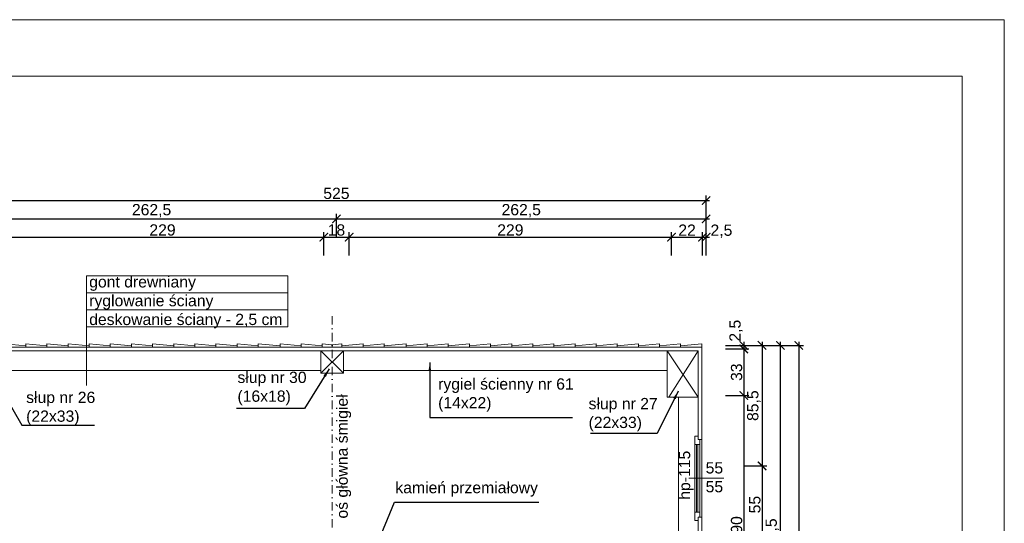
# Model space of a CAD drawing. Header units: millimetres. Extents: x -80660 to 263001, y 590205 to 619905.
# Tile 21 of 64: x -17364 to -10372, y 616330 to 619905. Entities that reach past the tile are written whole.
import ezdxf

# ---------------------------------------------------------------- set-up
doc = ezdxf.new("R2010")
doc.units = ezdxf.units.MM
doc.linetypes.add('DASHDOTX2', pattern=[2, 1, -0.5, 0, -0.5])
for name, color, linetype, lineweight in [('l.c. 5', 8, 'Continuous', 5), ('l.c.9', 3, 'Continuous', 9), ('l.kr.kp.9', 5, 'DASHDOTX2', 9)]:
    doc.layers.add(name, color=color, linetype=linetype, lineweight=lineweight)
doc.styles.add('styl1', font='arial.ttf')
doc.dimstyles.new('stefan', dxfattribs={"dimtxt": 80, "dimasz": 60, "dimexe": 35, "dimexo": 0, "dimgap": 10, "dimtad": 1, "dimdec": 1, "dimlfac": 0.1, "dimtxsty": 'styl1', "dimblk": 'ARCHTICK', "dimcen": 2.5, "dimdle": 25, "dimadec": 0, "dimazin": 0, "dimtfac": 1, "dimtdec": 1, "dimtmove": 0, "dimatfit": 3, "dimfxl": 1, "dimarcsym": 0})

# ---------------------------------------------------------------- blocks, each defined once
blk = doc.blocks.new('_ArchTick')
at = {"color": 0, "const_width": 0.15}
blk.add_lwpolyline([(-0.5, -0.5), (0.5, 0.5)], dxfattribs=at)
blk = doc.blocks.new('*D405')
at = {"layer": 'Defpoints', "color": 0}
for p in [(-12489.6, 618620.7), (-17739.6, 618490.7), (-12489.6, 618490.7)]:
    blk.add_point(p, dxfattribs=at)
at = {"layer": 'l.c.9', "color": 0, "lineweight": -2}
for p, q in [((-17739.6, 618490.7), (-17739.6, 618655.7)), ((-12489.6, 618490.7), (-12489.6, 618655.7)), ((-17764.6, 618620.7), (-12464.6, 618620.7))]:
    blk.add_line(p, q, dxfattribs=at)
at = {"layer": 'l.c.9', "color": 0, "lineweight": -2, "xscale": 60, "yscale": 60, "zscale": 60, "rotation": 180}
blk.add_blockref('_ArchTick', (-17739.6, 618620.7), dxfattribs=at)
at = {"layer": 'l.c.9', "color": 0, "lineweight": -2, "xscale": 60, "yscale": 60, "zscale": 60}
blk.add_blockref('_ArchTick', (-12489.6, 618620.7), dxfattribs=at)
at = {"layer": 'l.c.9', "color": 0, "insert": (-15114.6, 618671.5), "char_height": 80, "attachment_point": 5, "style": 'styl1'}
blk.add_mtext('525', dxfattribs=at)
blk = doc.blocks.new('*D404')
at = {"layer": 'Defpoints', "color": 0}
for p in [(-12734.6, 618360.7), (-15024.6, 618230.7), (-12734.6, 618230.7)]:
    blk.add_point(p, dxfattribs=at)
at = {"layer": 'l.c.9', "color": 0, "lineweight": -2}
for p, q in [((-15049.6, 618360.7), (-12709.6, 618360.7)), ((-15024.6, 618230.7), (-15024.6, 618395.7)), ((-12734.6, 618230.7), (-12734.6, 618395.7))]:
    blk.add_line(p, q, dxfattribs=at)
at = {"layer": 'l.c.9', "color": 0, "lineweight": -2, "xscale": 60, "yscale": 60, "zscale": 60, "rotation": 180}
blk.add_blockref('_ArchTick', (-15024.6, 618360.7), dxfattribs=at)
at = {"layer": 'l.c.9', "color": 0, "lineweight": -2, "xscale": 60, "yscale": 60, "zscale": 60}
blk.add_blockref('_ArchTick', (-12734.6, 618360.7), dxfattribs=at)
at = {"layer": 'l.c.9', "color": 0, "insert": (-13879.6, 618411.5), "char_height": 80, "attachment_point": 5, "style": 'styl1'}
blk.add_mtext('229', dxfattribs=at)
blk = doc.blocks.new('*D403')
at = {"layer": 'Defpoints', "color": 0}
for p in [(-12489.6, 618490.7), (-15114.6, 618360.7), (-12489.6, 618360.7)]:
    blk.add_point(p, dxfattribs=at)
at = {"layer": 'l.c.9', "color": 0, "lineweight": -2}
for p, q in [((-15114.6, 618360.7), (-15114.6, 618525.7)), ((-12489.6, 618360.7), (-12489.6, 618525.7)), ((-15139.6, 618490.7), (-12464.6, 618490.7))]:
    blk.add_line(p, q, dxfattribs=at)
at = {"layer": 'l.c.9', "color": 0, "lineweight": -2, "xscale": 60, "yscale": 60, "zscale": 60, "rotation": 180}
blk.add_blockref('_ArchTick', (-15114.6, 618490.7), dxfattribs=at)
at = {"layer": 'l.c.9', "color": 0, "lineweight": -2, "xscale": 60, "yscale": 60, "zscale": 60}
blk.add_blockref('_ArchTick', (-12489.6, 618490.7), dxfattribs=at)
at = {"layer": 'l.c.9', "color": 0, "insert": (-13802.1, 618548.7), "char_height": 80, "attachment_point": 5, "style": 'styl1'}
blk.add_mtext('262,5', dxfattribs=at)
blk = doc.blocks.new('*D410')
at = {"layer": 'Defpoints', "color": 0}
for p in [(-15024.6, 618360.7), (-15204.6, 618230.7), (-15024.6, 618230.7)]:
    blk.add_point(p, dxfattribs=at)
at = {"layer": 'l.c.9', "color": 0, "lineweight": -2}
for p, q in [((-15229.6, 618360.7), (-14999.6, 618360.7)), ((-15204.6, 618230.7), (-15204.6, 618395.7)), ((-15024.6, 618230.7), (-15024.6, 618395.7))]:
    blk.add_line(p, q, dxfattribs=at)
at = {"layer": 'l.c.9', "color": 0, "lineweight": -2, "xscale": 60, "yscale": 60, "zscale": 60, "rotation": 180}
blk.add_blockref('_ArchTick', (-15204.6, 618360.7), dxfattribs=at)
at = {"layer": 'l.c.9', "color": 0, "lineweight": -2, "xscale": 60, "yscale": 60, "zscale": 60}
blk.add_blockref('_ArchTick', (-15024.6, 618360.7), dxfattribs=at)
at = {"layer": 'l.c.9', "color": 0, "insert": (-15114.6, 618411.5), "char_height": 80, "attachment_point": 5, "style": 'styl1'}
blk.add_mtext('18', dxfattribs=at)
blk = doc.blocks.new('*D407')
at = {"layer": 'Defpoints', "color": 0}
for p in [(-15204.6, 618360.7), (-17494.6, 618230.7), (-15204.6, 618230.7)]:
    blk.add_point(p, dxfattribs=at)
at = {"layer": 'l.c.9', "color": 0, "lineweight": -2}
for p, q in [((-17519.6, 618360.7), (-15179.6, 618360.7)), ((-17494.6, 618230.7), (-17494.6, 618395.7)), ((-15204.6, 618230.7), (-15204.6, 618395.7))]:
    blk.add_line(p, q, dxfattribs=at)
at = {"layer": 'l.c.9', "color": 0, "lineweight": -2, "xscale": 60, "yscale": 60, "zscale": 60, "rotation": 180}
blk.add_blockref('_ArchTick', (-17494.6, 618360.7), dxfattribs=at)
at = {"layer": 'l.c.9', "color": 0, "lineweight": -2, "xscale": 60, "yscale": 60, "zscale": 60}
blk.add_blockref('_ArchTick', (-15204.6, 618360.7), dxfattribs=at)
at = {"layer": 'l.c.9', "color": 0, "insert": (-16349.6, 618411.5), "char_height": 80, "attachment_point": 5, "style": 'styl1'}
blk.add_mtext('229', dxfattribs=at)
blk = doc.blocks.new('*D406')
at = {"layer": 'Defpoints', "color": 0}
for p in [(-15114.6, 618490.7), (-17739.6, 618360.7), (-15114.6, 618360.7)]:
    blk.add_point(p, dxfattribs=at)
at = {"layer": 'l.c.9', "color": 0, "lineweight": -2}
for p, q in [((-17739.6, 618360.7), (-17739.6, 618525.7)), ((-15114.6, 618360.7), (-15114.6, 618525.7)), ((-17764.6, 618490.7), (-15089.6, 618490.7))]:
    blk.add_line(p, q, dxfattribs=at)
at = {"layer": 'l.c.9', "color": 0, "lineweight": -2, "xscale": 60, "yscale": 60, "zscale": 60, "rotation": 180}
blk.add_blockref('_ArchTick', (-17739.6, 618490.7), dxfattribs=at)
at = {"layer": 'l.c.9', "color": 0, "lineweight": -2, "xscale": 60, "yscale": 60, "zscale": 60}
blk.add_blockref('_ArchTick', (-15114.6, 618490.7), dxfattribs=at)
at = {"layer": 'l.c.9', "color": 0, "insert": (-16427.1, 618548.7), "char_height": 80, "attachment_point": 5, "style": 'styl1'}
blk.add_mtext('262,5', dxfattribs=at)
blk = doc.blocks.new('*D412')
at = {"layer": 'Defpoints', "color": 0}
for p in [(-12489.6, 618360.7), (-12514.6, 618230.7), (-12489.6, 618230.7)]:
    blk.add_point(p, dxfattribs=at)
at = {"layer": 'l.c.9', "color": 0, "lineweight": -2}
for p, q in [((-12539.6, 618360.7), (-12464.6, 618360.7)), ((-12514.6, 618230.7), (-12514.6, 618395.7)), ((-12489.6, 618230.7), (-12489.6, 618395.7))]:
    blk.add_line(p, q, dxfattribs=at)
at = {"layer": 'l.c.9', "color": 0, "lineweight": -2, "xscale": 60, "yscale": 60, "zscale": 60, "rotation": 180}
blk.add_blockref('_ArchTick', (-12514.6, 618360.7), dxfattribs=at)
at = {"layer": 'l.c.9', "color": 0, "lineweight": -2, "xscale": 60, "yscale": 60, "zscale": 60}
blk.add_blockref('_ArchTick', (-12489.6, 618360.7), dxfattribs=at)
at = {"layer": 'l.c.9', "color": 0, "insert": (-12380.6, 618403), "char_height": 80, "attachment_point": 5, "style": 'styl1'}
blk.add_mtext('2,5', dxfattribs=at)
blk = doc.blocks.new('*D411')
at = {"layer": 'Defpoints', "color": 0}
for p in [(-12514.6, 618360.7), (-12734.6, 618230.7), (-12514.6, 618230.7)]:
    blk.add_point(p, dxfattribs=at)
at = {"layer": 'l.c.9', "color": 0, "lineweight": -2}
for p, q in [((-12759.6, 618360.7), (-12489.6, 618360.7)), ((-12734.6, 618230.7), (-12734.6, 618395.7)), ((-12514.6, 618230.7), (-12514.6, 618395.7))]:
    blk.add_line(p, q, dxfattribs=at)
at = {"layer": 'l.c.9', "color": 0, "lineweight": -2, "xscale": 60, "yscale": 60, "zscale": 60, "rotation": 180}
blk.add_blockref('_ArchTick', (-12734.6, 618360.7), dxfattribs=at)
at = {"layer": 'l.c.9', "color": 0, "lineweight": -2, "xscale": 60, "yscale": 60, "zscale": 60}
blk.add_blockref('_ArchTick', (-12514.6, 618360.7), dxfattribs=at)
at = {"layer": 'l.c.9', "color": 0, "insert": (-12624.6, 618410.8), "char_height": 80, "attachment_point": 5, "style": 'styl1'}
blk.add_mtext('22', dxfattribs=at)
blk = doc.blocks.new('*D383')
at = {"layer": 'Defpoints', "color": 0}
for p in [(-12221.8, 616737.3), (-12221.8, 616187.3), (-12092.5, 616187.3)]:
    blk.add_point(p, dxfattribs=at)
at = {"layer": 'l.c.9', "color": 0, "lineweight": -2}
for p, q in [((-12092.5, 616762.3), (-12092.5, 616162.3)), ((-12221.8, 616737.3), (-12057.5, 616737.3)), ((-12221.8, 616187.3), (-12057.5, 616187.3))]:
    blk.add_line(p, q, dxfattribs=at)
at = {"layer": 'l.c.9', "color": 0, "lineweight": -2, "xscale": 60, "yscale": 60, "zscale": 60}
for p, rotation in [((-12092.5, 616737.3), 90), ((-12092.5, 616187.3), 270)]:
    blk.add_blockref('_ArchTick', p, dxfattribs=dict(at, rotation=rotation))
at = {"layer": 'l.c.9', "color": 0, "insert": (-12143.2, 616462.3), "char_height": 80, "attachment_point": 5, "rotation": 90, "style": 'styl1'}
blk.add_mtext('55', dxfattribs=at)
blk = doc.blocks.new('*D382')
at = {"layer": 'Defpoints', "color": 0}
for p in [(-12221.8, 617592.3), (-12221.8, 616737.3), (-12092.5, 616737.3)]:
    blk.add_point(p, dxfattribs=at)
at = {"layer": 'l.c.9', "color": 0, "lineweight": -2}
for p, q in [((-12221.8, 617592.3), (-12057.5, 617592.3)), ((-12092.5, 617617.3), (-12092.5, 616712.3)), ((-12221.8, 616737.3), (-12057.5, 616737.3))]:
    blk.add_line(p, q, dxfattribs=at)
at = {"layer": 'l.c.9', "color": 0, "lineweight": -2, "xscale": 60, "yscale": 60, "zscale": 60}
for p, rotation in [((-12092.5, 617592.3), 90), ((-12092.5, 616737.3), 270)]:
    blk.add_blockref('_ArchTick', p, dxfattribs=dict(at, rotation=rotation))
at = {"layer": 'l.c.9', "color": 0, "insert": (-12150.6, 617164.8), "char_height": 80, "attachment_point": 5, "rotation": 90, "style": 'styl1'}
blk.add_mtext('85,5', dxfattribs=at)
blk = doc.blocks.new('*D380')
at = {"layer": 'Defpoints', "color": 0}
for p in [(-12091.8, 617592.3), (-11961.8, 617592.3), (-12091.8, 614857.3)]:
    blk.add_point(p, dxfattribs=at)
at = {"layer": 'l.c.9', "color": 0, "lineweight": -2}
for p, q in [((-12091.8, 617592.3), (-11926.8, 617592.3)), ((-11961.8, 614832.3), (-11961.8, 617617.3)), ((-12091.8, 614857.3), (-11926.8, 614857.3))]:
    blk.add_line(p, q, dxfattribs=at)
at = {"layer": 'l.c.9', "color": 0, "lineweight": -2, "xscale": 60, "yscale": 60, "zscale": 60}
for p, rotation in [((-11961.8, 617592.3), 90), ((-11961.8, 614857.3), 270)]:
    blk.add_blockref('_ArchTick', p, dxfattribs=dict(at, rotation=rotation))
at = {"layer": 'l.c.9', "color": 0, "insert": (-12019.9, 616224.8), "char_height": 80, "attachment_point": 5, "rotation": 90, "style": 'styl1'}
blk.add_mtext('273,5', dxfattribs=at)
blk = doc.blocks.new('*D377')
at = {"layer": 'Defpoints', "color": 0}
for p in [(-12351.8, 617237.3), (-12351.8, 615337), (-12221.8, 615337)]:
    blk.add_point(p, dxfattribs=at)
at = {"layer": 'l.c.9', "color": 0, "lineweight": -2}
for p, q in [((-12221.8, 617262.3), (-12221.8, 615312)), ((-12351.8, 617237.3), (-12186.8, 617237.3)), ((-12351.8, 615337), (-12186.8, 615337))]:
    blk.add_line(p, q, dxfattribs=at)
at = {"layer": 'l.c.9', "color": 0, "lineweight": -2, "xscale": 60, "yscale": 60, "zscale": 60}
for p, rotation in [((-12221.8, 617237.3), 90), ((-12221.8, 615337), 270)]:
    blk.add_blockref('_ArchTick', p, dxfattribs=dict(at, rotation=rotation))
at = {"layer": 'l.c.9', "color": 0, "insert": (-12272.7, 616287.1), "char_height": 80, "attachment_point": 5, "rotation": 90, "style": 'styl1'}
blk.add_mtext('190', dxfattribs=at)
blk = doc.blocks.new('*D376')
at = {"layer": 'Defpoints', "color": 0}
for p in [(-12351.8, 617567.3), (-12351.8, 617237.3), (-12221.8, 617237.3)]:
    blk.add_point(p, dxfattribs=at)
at = {"layer": 'l.c.9', "color": 0, "lineweight": -2}
for p, q in [((-12221.8, 617592.3), (-12221.8, 617212.3)), ((-12351.8, 617567.3), (-12186.8, 617567.3)), ((-12351.8, 617237.3), (-12186.8, 617237.3))]:
    blk.add_line(p, q, dxfattribs=at)
at = {"layer": 'l.c.9', "color": 0, "lineweight": -2, "xscale": 60, "yscale": 60, "zscale": 60}
for p, rotation in [((-12221.8, 617567.3), 90), ((-12221.8, 617237.3), 270)]:
    blk.add_blockref('_ArchTick', p, dxfattribs=dict(at, rotation=rotation))
at = {"layer": 'l.c.9', "color": 0, "insert": (-12272.7, 617402.3), "char_height": 80, "attachment_point": 5, "rotation": 90, "style": 'styl1'}
blk.add_mtext('33', dxfattribs=at)
blk = doc.blocks.new('*D375')
at = {"layer": 'Defpoints', "color": 0}
for p in [(-12351.8, 617592.3), (-12351.8, 617567.3), (-12221.8, 617567.3)]:
    blk.add_point(p, dxfattribs=at)
at = {"layer": 'l.c.9', "color": 0, "lineweight": -2}
for p, q in [((-12351.8, 617592.3), (-12186.8, 617592.3)), ((-12221.8, 617617.3), (-12221.8, 617542.3)), ((-12351.8, 617567.3), (-12186.8, 617567.3))]:
    blk.add_line(p, q, dxfattribs=at)
at = {"layer": 'l.c.9', "color": 0, "lineweight": -2, "xscale": 60, "yscale": 60, "zscale": 60}
for p, rotation in [((-12221.8, 617592.3), 90), ((-12221.8, 617567.3), 270)]:
    blk.add_blockref('_ArchTick', p, dxfattribs=dict(at, rotation=rotation))
at = {"layer": 'l.c.9', "color": 0, "insert": (-12276.7, 617696.7), "char_height": 80, "attachment_point": 5, "rotation": 90, "style": 'styl1'}
blk.add_mtext('2,5', dxfattribs=at)
blk = doc.blocks.new('*D374')
at = {"layer": 'Defpoints', "color": 0}
for p in [(-11961.8, 617592.3), (-11961.8, 611812.3), (-11831.8, 611812.3)]:
    blk.add_point(p, dxfattribs=at)
at = {"layer": 'l.c.9', "color": 0, "lineweight": -2}
for p, q in [((-11961.8, 617592.3), (-11796.8, 617592.3)), ((-11831.8, 617617.3), (-11831.8, 611787.3)), ((-11961.8, 611812.3), (-11796.8, 611812.3))]:
    blk.add_line(p, q, dxfattribs=at)
at = {"layer": 'l.c.9', "color": 0, "lineweight": -2, "xscale": 60, "yscale": 60, "zscale": 60}
for p, rotation in [((-11831.8, 617592.3), 90), ((-11831.8, 611812.3), 270)]:
    blk.add_blockref('_ArchTick', p, dxfattribs=dict(at, rotation=rotation))
at = {"layer": 'l.c.9', "color": 0, "insert": (-11882.7, 614702.3), "char_height": 80, "attachment_point": 5, "rotation": 90, "style": 'styl1'}
blk.add_mtext('578', dxfattribs=at)

msp = doc.modelspace()

# ---------------------------------------------------------------- linework, layer by layer
at = {"layer": 'l.c. 5', "color": 0}
for p, q in [((-12557.63, 616889.37), (-12557.63, 616409.37)), ((-12547.63, 616889.37), (-12547.63, 616409.37))]:
    msp.add_line(p, q, dxfattribs=at)
at = {"layer": 'l.c.9', "color": 0}
for p, q in [((-20871.86, 619904.52), (-10371.86, 619904.52)), ((-20871.86, 619904.52), (-10371.86, 619904.52)), ((-10371.86, 619904.52), (-10371.86, 605054.52)), ((-19371.86, 619504.52), (-10671.86, 619504.52)), ((-10671.86, 619504.52), (-10671.86, 605354.52)), ((-16890.02, 617308.97), (-16890.13, 618086.54)), ((-16890.13, 618086.54), (-15459.45, 618086.54)), ((-15459.45, 617723.55), (-15459.45, 618086.54)), ((-16890.13, 617965.54), (-15459.45, 617965.54)), ((-16890.11, 617844.54), (-15459.45, 617844.54)), ((-16890.09, 617723.55), (-15459.45, 617723.55)), ((-17470.13, 617604.37), (-17320.13, 617589.37)), ((-17320.13, 617604.37), (-17170.13, 617589.37)), ((-17320.13, 617604.37), (-17320.13, 617579.37)), ((-17170.13, 617604.37), (-17170.13, 617579.37)), ((-17170.13, 617604.37), (-17020.13, 617589.37)), ((-17020.13, 617604.37), (-16870.13, 617589.37)), ((-17020.13, 617604.37), (-17020.13, 617579.37)), ((-16870.13, 617604.37), (-16720.13, 617589.37)), ((-16870.13, 617604.37), (-16870.13, 617604.37)), ((-16870.13, 617604.37), (-16870.13, 617579.37)), ((-16720.13, 617604.37), (-16570.13, 617589.37)), ((-16720.13, 617604.37), (-16720.13, 617579.37)), ((-16570.13, 617604.37), (-16420.13, 617589.37)), ((-16570.13, 617604.37), (-16570.13, 617579.37)), ((-16420.13, 617604.37), (-16270.13, 617589.37)), ((-16420.13, 617604.37), (-16420.13, 617579.37)), ((-16270.13, 617604.37), (-16120.13, 617589.37)), ((-16270.13, 617604.37), (-16270.13, 617579.37)), ((-16120.13, 617604.37), (-15970.13, 617589.37)), ((-16120.13, 617604.37), (-16120.13, 617579.37)), ((-15970.13, 617604.37), (-15820.13, 617589.37)), ((-15970.13, 617604.37), (-15970.13, 617579.37)), ((-15820.13, 617604.37), (-15670.13, 617589.37)), ((-15820.13, 617604.37), (-15820.13, 617579.37)), ((-15670.13, 617604.37), (-15670.13, 617579.37)), ((-15670.13, 617604.37), (-15515.13, 617589.37)), ((-15515.13, 617604.37), (-15365.13, 617589.37)), ((-15515.13, 617604.37), (-15515.13, 617579.37)), ((-15365.13, 617604.37), (-15365.13, 617579.37)), ((-15365.13, 617604.37), (-15215.13, 617589.37)), ((-15215.13, 617604.37), (-15215.13, 617579.37)), ((-15215.13, 617604.37), (-15145.13, 617597.37)), ((-15075.13, 617604.37), (-15145.13, 617597.59)), ((-15075.13, 617604.37), (-15075.13, 617579.37)), ((-14925.13, 617604.37), (-15075.13, 617589.37)), ((-14925.13, 617604.37), (-14925.13, 617579.37)), ((-14775.13, 617604.37), (-14925.13, 617589.37)), ((-14620.13, 617604.37), (-14775.13, 617589.37)), ((-14775.13, 617604.37), (-14775.13, 617579.37)), ((-14620.13, 617604.37), (-14620.13, 617579.37)), ((-14470.13, 617604.37), (-14620.13, 617589.37)), ((-14470.13, 617604.37), (-14470.13, 617579.37)), ((-14320.13, 617604.37), (-14470.13, 617589.37)), ((-14320.13, 617604.37), (-14320.13, 617579.37)), ((-14170.13, 617604.37), (-14320.13, 617589.37)), ((-14170.13, 617604.37), (-14170.13, 617579.37)), ((-14020.13, 617604.37), (-14170.13, 617589.37)), ((-14020.13, 617604.37), (-14020.13, 617579.37)), ((-13870.13, 617604.37), (-14020.13, 617589.37)), ((-13720.13, 617604.37), (-13870.13, 617589.37)), ((-13870.13, 617604.37), (-13870.13, 617579.37)), ((-13570.13, 617604.37), (-13720.13, 617589.37)), ((-13720.13, 617604.37), (-13720.13, 617579.37)), ((-13570.13, 617604.37), (-13570.13, 617579.37)), ((-13420.13, 617604.37), (-13570.13, 617589.37)), ((-13420.13, 617604.37), (-13420.13, 617579.37)), ((-13270.13, 617604.37), (-13420.13, 617589.37)), ((-13420.13, 617604.37), (-13420.13, 617604.37)), ((-13270.13, 617604.37), (-13270.13, 617579.37)), ((-13120.13, 617604.37), (-13270.13, 617589.37)), ((-12970.13, 617604.37), (-13120.13, 617589.37)), ((-13120.13, 617604.37), (-13120.13, 617579.37)), ((-12970.13, 617604.37), (-12970.13, 617579.37)), ((-12820.13, 617604.37), (-12970.13, 617589.37)), ((-12670.13, 617604.37), (-12820.13, 617589.37)), ((-12820.13, 617604.37), (-12820.13, 617579.37)), ((-12520.13, 617604.37), (-12670.13, 617589.37)), ((-12670.13, 617604.37), (-12670.13, 617579.37)), ((-12520.13, 617604.37), (-12520.13, 617579.37)), ((-17770.13, 617579.37), (-12520.13, 617579.37)), ((-17745.13, 617554.37), (-12545.13, 617554.37)), ((-15225.13, 617394.37), (-15225.13, 617554.37)), ((-15225.13, 617554.37), (-15065.13, 617394.37)), ((-15065.13, 617554.37), (-15225.13, 617394.37)), ((-15145.13, 617589.37), (-15145.13, 617579.37)), ((-15065.13, 617394.37), (-15065.13, 617554.37)), ((-12765.13, 617554.37), (-12545.13, 617224.37)), ((-12765.13, 617224.37), (-12765.13, 617554.37)), ((-12755.13, 617224.37), (-12545.13, 617554.37)), ((-12545.13, 617224.37), (-12545.13, 617554.37)), ((-12520.13, 611799.37), (-12520.13, 617579.37)), ((-17525.13, 617414.37), (-15225.13, 617414.37)), ((-15225.13, 617394.37), (-15065.13, 617394.37)), ((-15065.13, 617414.37), (-12765.13, 617414.37)), ((-12765.13, 617224.37), (-12545.13, 617224.37)), ((-12755.13, 617224.37), (-12545.13, 617224.37)), ((-12685.13, 612124.37), (-12685.13, 617224.37)), ((-12545.13, 616924.37), (-12545.13, 617224.37)), ((-12567.13, 616949.37), (-12570.13, 616946.37)), ((-12570.13, 616352.37), (-12570.13, 616946.37)), ((-12567.13, 616949.37), (-12545.13, 616949.37)), ((-12520.13, 616924.37), (-12545.13, 616924.37)), ((-12535.13, 616374.37), (-12535.13, 616924.37)), ((-12520.13, 616924.37), (-12520.13, 616374.37)), ((-12570.13, 616889.37), (-12535.13, 616889.37)), ((-12613.06, 616649.37), (-12364.56, 616649.37)), ((-12570.13, 616409.37), (-12535.13, 616409.37)), ((-12567.13, 616349.37), (-12570.13, 616352.37)), ((-12567.13, 616349.37), (-12545.13, 616349.37)), ((-12520.13, 616374.37), (-12545.13, 616374.37)), ((-12545.13, 612824.37), (-12545.13, 616374.37))]:
    msp.add_line(p, q, dxfattribs=at)
at = {"layer": 'l.kr.kp.9', "color": 0, "ltscale": 60}
msp.add_line((-15145.13, 611495.99), (-15145.13, 617802.85), dxfattribs=at)

# ---------------------------------------------------------------- texts
at = {"layer": 'l.c.9', "color": 0, "char_height": 80, "width": 2924.252, "attachment_point": 1}
for s, insert in [('{\\fArial|b0|i0|c238|p34;gont drewniany\\Pryglowanie ściany\\Pdeskowanie ściany - 2,5 cm}', (-16870.13, 618083.78)), ('{\\fArial|b0|i0|c238|p34;słup nr 30 \\P(16x18)}', (-15817.33, 617405.67)), ('{\\fArial|b0|i0|c238|p34;rygiel ścienny nr 61 \\P(14x22)}', (-14392.34, 617358.8)), ('{\\fArial|b0|i0|c238|p34;słup nr 26\\P(22x33)}', (-17317.71, 617263.72)), ('{\\fArial|b0|i0|c238|p34;słup nr 27\\P(22x33)}', (-13323.92, 617219.39)), ('{\\fArial|b0|i0|c238|p34;55\\P55}', (-12492.76, 616763.37)), ('{\\fArial|b0|i0|c238|p34;kamień przemiałowy}', (-14695.86, 616623.41))]:
    msp.add_mtext(s, dxfattribs=dict(at, insert=insert))
at = {"layer": 'l.c.9', "color": 0, "char_height": 80, "width": 2924.252, "attachment_point": 1, "rotation": 90}
for s, insert in [('{\\fArial|b0|i0|c238|p34;oś główna śmigieł}', (-15114.26, 616363.25)), ('{\\fArial|b0|i0|c238|p34;hp-115}', (-12682.61, 616496.94))]:
    msp.add_mtext(s, dxfattribs=dict(at, insert=insert))

# ---------------------------------------------------------------- dimensions: what is measured, and where the dimension line sits
at = {"layer": 'l.c.9', "color": 0}
for base, p1, p2, picture, middle in [((-12489.61, 618620.66), (-17739.61, 618490.66), (-12489.61, 618490.66), '*D405', (-15114.61, 618671.51)), ((-15114.61, 618490.66), (-17739.61, 618360.66), (-15114.61, 618360.66), '*D406', (-16427.11, 618548.74))]:
    dim = msp.add_linear_dim(base=base, p1=p1, p2=p2, dimstyle='stefan', dxfattribs=at)
    dim.commit()
    dim.dimension.update_dxf_attribs({"geometry": picture, "text_midpoint": middle})
for base, p1, p2, picture, middle in [((-12489.61, 618490.66), (-15114.61, 618360.66), (-12489.61, 618360.66), '*D403', (-13802.11, 618548.74)), ((-15204.61, 618360.66), (-17494.61, 618230.66), (-15204.61, 618230.66), '*D407', (-16349.61, 618411.51)), ((-15024.61, 618360.66), (-15204.61, 618230.66), (-15024.61, 618230.66), '*D410', (-15114.61, 618411.51)), ((-12734.61, 618360.66), (-15024.61, 618230.66), (-12734.61, 618230.66), '*D404', (-13879.61, 618411.51)), ((-12514.61, 618360.66), (-12734.61, 618230.66), (-12514.61, 618230.66), '*D411', (-12624.61, 618410.82))]:
    dim = msp.add_linear_dim(base=base, p1=p1, p2=p2, dimstyle='stefan', override={"dimtmove": 1}, dxfattribs=at)
    dim.commit()
    dim.dimension.update_dxf_attribs({"geometry": picture, "text_midpoint": middle})
dim = msp.add_linear_dim(base=(-12489.61, 618360.66), p1=(-12514.61, 618230.66), p2=(-12489.61, 618230.66), dimstyle='stefan', override={"dimtmove": 2}, dxfattribs=at)
dim.commit()
dim.dimension.update_dxf_attribs({"geometry": '*D412', "text_midpoint": (-12380.59, 618403.01), "dimtype": 160})
dim = msp.add_linear_dim(base=(-12221.83, 617567.25), p1=(-12351.83, 617592.25), p2=(-12351.83, 617567.25), angle=90, dimstyle='stefan', override={"dimtmove": 2}, dxfattribs=at)
dim.commit()
dim.dimension.update_dxf_attribs({"geometry": '*D375', "text_midpoint": (-12276.68, 617696.7), "dimtype": 160})
for base, p1, p2, picture, middle in [((-12221.83, 617237.25), (-12351.83, 617567.25), (-12351.83, 617237.25), '*D376', (-12272.71, 617402.25)), ((-11961.83, 617592.25), (-12091.83, 614857.25), (-12091.83, 617592.25), '*D380', (-12019.91, 616224.75)), ((-12221.83, 615337.02), (-12351.83, 617237.25), (-12351.83, 615337.02), '*D377', (-12272.68, 616287.14)), ((-12092.48, 616187.25), (-12221.83, 616737.25), (-12221.83, 616187.25), '*D383', (-12143.17, 616462.25))]:
    dim = msp.add_linear_dim(base=base, p1=p1, p2=p2, angle=90, dimstyle='stefan', override={"dimtmove": 1}, dxfattribs=at)
    dim.commit()
    dim.dimension.update_dxf_attribs({"geometry": picture, "text_midpoint": middle})
for base, p1, p2, picture, middle in [((-12092.48, 616737.25), (-12221.83, 617592.25), (-12221.83, 616737.25), '*D382', (-12150.56, 617164.75)), ((-11831.83, 611812.25), (-11961.83, 617592.25), (-11961.83, 611812.25), '*D374', (-11882.68, 614702.25))]:
    dim = msp.add_linear_dim(base=base, p1=p1, p2=p2, angle=90, dimstyle='stefan', dxfattribs=at)
    dim.commit()
    dim.dimension.update_dxf_attribs({"geometry": picture, "text_midpoint": middle})

# ---------------------------------------------------------------- leaders
for points in [[(-14451.22, 617470.1), (-14451.22, 617079.87), (-13438.04, 617079.87)], [(-15165.2, 617425.37), (-15340.9, 617145.27), (-15823.06, 617145.27)]]:
    msp.add_leader(points, dimstyle='stefan', dxfattribs=at)
for points in [[(-17531.59, 617342.31), (-17349.43, 617025.17), (-16833.28, 617025.17)], [(-12686.78, 617268.82), (-12837.81, 616966.28), (-13310.17, 616966.28)], [(-14885.99, 616032.64), (-14702.51, 616480.08), (-13677.9, 616480.08)]]:
    msp.add_leader(points, dimstyle='stefan', override={"dimgap": 10, "dimtad": 0}, dxfattribs=at)

doc.saveas('drawing.dxf')
